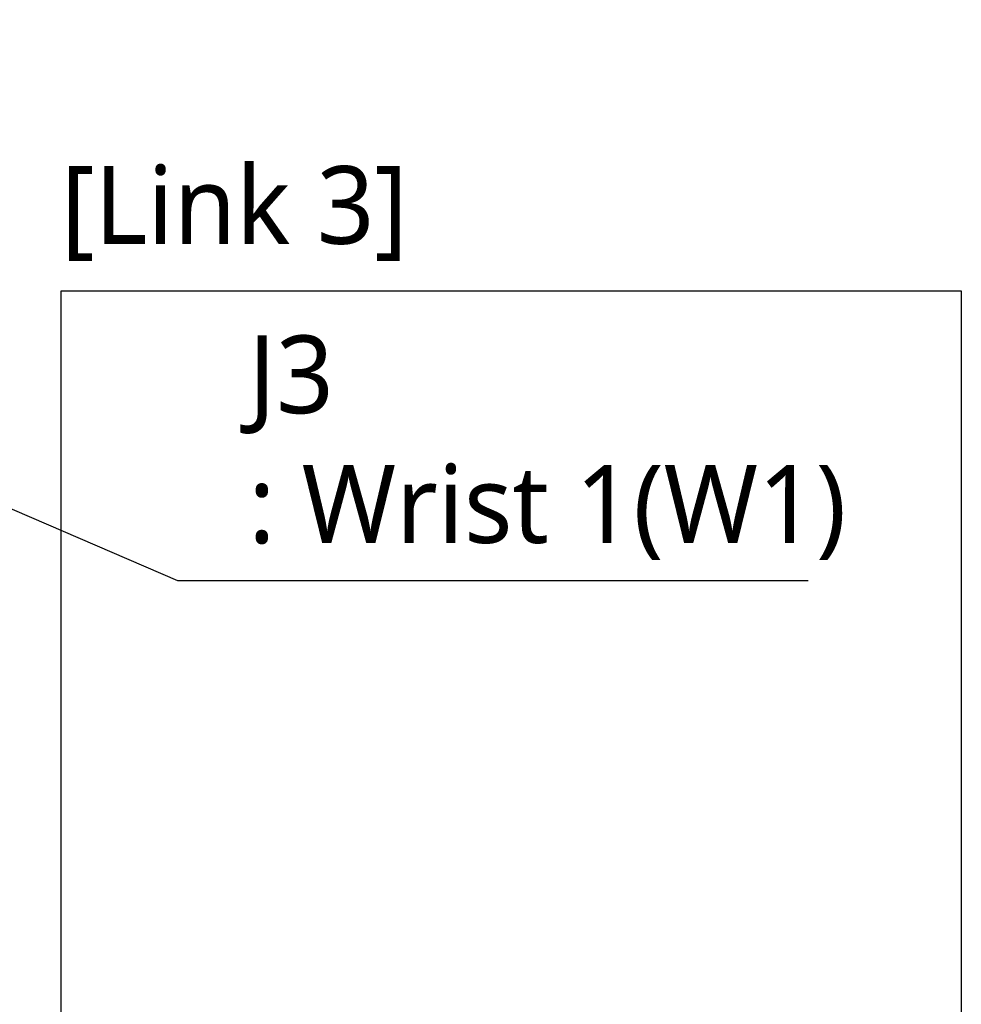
# Model space of a CAD drawing. Header units: millimetres. Extents: x 0 to 5219, y 0 to 2970.
# Tile 173 of 233: x 2290 to 2523, y 1878 to 2121. Entities that reach past the tile are written whole.
import ezdxf

# ---------------------------------------------------------------- set-up
doc = ezdxf.new("R2010")
doc.units = ezdxf.units.MM
doc.header["$LTSCALE"] = 0.2
doc.layers.add('05_Section Line', color=3, linetype='Continuous')
doc.styles.add('Rainbow-5.0 Style', font='malgunsl.ttf')
doc.dimstyles.new('Rainbow-5.0 Style', dxfattribs={"dimtxt": 4, "dimasz": 2.5, "dimexe": 1, "dimexo": 1, "dimgap": 1, "dimtad": 1, "dimdsep": 46, "dimtxsty": 'Rainbow-5.0 Style', "dimcen": 0, "dimclrd": 251, "dimclre": 251, "dimclrt": 7, "dimazin": 3, "dimtp": 0.1, "dimtm": 0.1, "dimtfac": 0.61, "dimtmove": 0, "dimatfit": 3, "dimfxl": 1, "dimlwd": -1, "dimlwe": -1, "dimarcsym": 1})

msp = doc.modelspace()

# ---------------------------------------------------------------- linework, layer by layer
at = {"layer": '05_Section Line'}
msp.add_lwpolyline([(2300.371, 2053.817), (2522.631, 2053.817), (2522.631, 1810.407), (2300.371, 1810.407)], close=True, dxfattribs=at)

# ---------------------------------------------------------------- texts
at = {"color": 7, "char_height": 19.2, "attachment_point": 7, "style": 'Rainbow-5.0 Style'}
for s, insert in [('[Link 3]', (2300.371, 2061.138)), ('J3\\P: Wrist 1(W1)', (2346.598, 1987.316))]:
    msp.add_mtext(s, dxfattribs=dict(at, insert=insert))

# ---------------------------------------------------------------- leaders
at = {"annotation_type": 0, "has_hookline": 1, "hookline_direction": 0, "text_width": 138.224}
msp.add_leader([(2008.358, 2120.714), (2329.098, 1982.316), (2341.598, 1982.316)], dimstyle='Rainbow-5.0 Style', override={"dimscale": 5}, dxfattribs=at)

doc.saveas('drawing.dxf')
